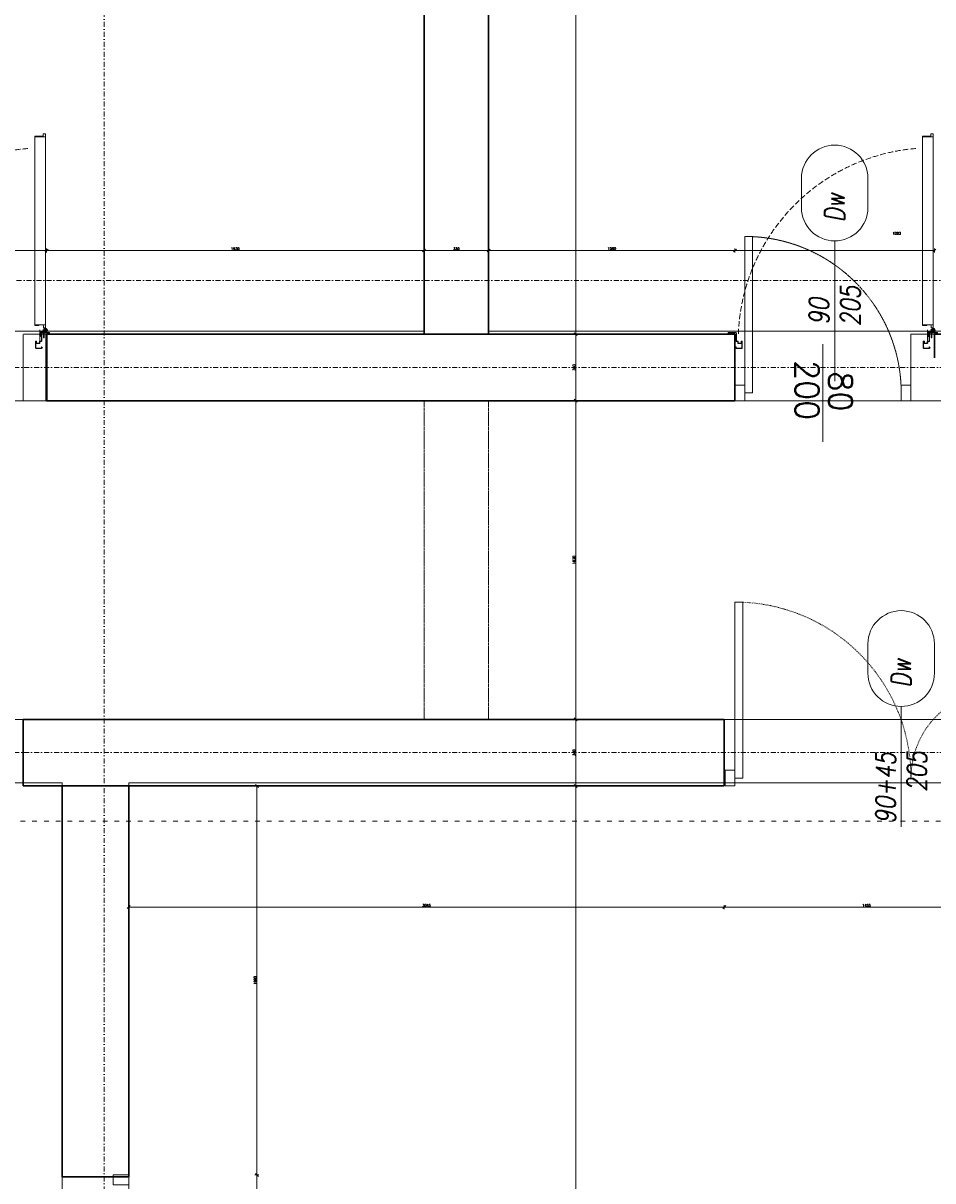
# Model space of a CAD drawing. Header units: millimetres. Extents: x -1893473 to 942156, y -568027 to 942944.
# Tile 131 of 256: x 142167 to 146819, y -503224 to -497303. Entities that reach past the tile are written whole.
import ezdxf
from ezdxf.enums import TextEntityAlignment as Align

# ---------------------------------------------------------------- set-up
doc = ezdxf.new("R2010")
doc.units = ezdxf.units.MM
doc.header["$LTSCALE"] = 0.2
for name, pattern in [('ACAD_ISO03W100', [30, 12, -18]), ('CENTER', [0.6, 0.375, -0.075, 0.075, -0.075]), ('DASHDOT', [25.4, 12.7, -6.35, 0, -6.35]), ('HIDDEN', [9.525, 6.35, -3.175]), ('Hidden Line', [391.222223, 282.222223, -109]), ('HIDDEN2', [4.7625, 3.175, -1.5875])]:
    doc.linetypes.add(name, pattern=pattern)
doc.layers.get('0').update_dxf_attribs({"lineweight": 0})
for name, color, linetype, lineweight in [('!! 0_ Istn-sciany', 7, 'Continuous', 30), ('!! 0_ Istn-widok', 1, 'Continuous', 15), ('!! 0_Istn-drzwi', 1, 'Continuous', 13), ('!! 0_Opis_pom', 9, 'Continuous', 13), ('!! 0_Osie', 1, 'DASHDOT', 13), ('!! 1_OPIS POM NOWE', 140, 'Continuous', 5), ('!! 1_PROJ Sciany', 2, 'Continuous', 40), ('!! 2_Drzwi - nowe remont', 33, 'Continuous', 9), ('!! 2_drzwi opis', 151, 'Continuous', 9), ('!! wymiary osi', 250, 'Continuous', 9), ('P-Opis nadproża', 150, 'Continuous', 9), ('P-Osie', 1, 'DASHDOT', 18)]:
    doc.layers.add(name, color=color, linetype=linetype, lineweight=lineweight)
doc.layers.add('!! 1_Wyburzenia', color=7, linetype='ACAD_ISO03W100', lineweight=13, true_color=0xff0505)
doc.layers.add('!! 2_WYBURZENIA DO REMONTU', color=7, linetype='Continuous', lineweight=0, true_color=0x4d4d4d, plot=False)
doc.layers.add('Powierzchnia', color=140, linetype='Continuous', lineweight=5, plot=False)
doc.styles.add('50', font='ROMANS.shx', dxfattribs={"width": 0.8, "height": 10})
doc.styles.add('ARCHETYP', font='romans.shx', dxfattribs={"height": 15})
doc.styles.add('ARIAL', font='tahoma.ttf')
doc.styles.add('TXT', font='simplex.shx')
doc.dimstyles.new('DIM50', dxfattribs={"dimscale": 5, "dimtxt": 2.5, "dimasz": 1.5, "dimexe": 0, "dimexo": 0, "dimgap": 0.5, "dimtad": 1, "dimdec": 4, "dimrnd": 0.5, "dimdsep": 46, "dimtxsty": 'TXT', "dimblk1": 'TICK1', "dimblk2": 'TICK1', "dimsah": 1, "dimcen": 0, "dimse1": 1, "dimse2": 1, "dimclrd": 1, "dimclre": 7, "dimclrt": 9, "dimadec": 0, "dimazin": 0, "dimtfac": 1, "dimtdec": 4, "dimtmove": 2, "dimatfit": 3, "dimldrblk": 'TICK1', "dimfxl": 1, "dimtolj": 1, "dimarcsym": 0})

# ---------------------------------------------------------------- blocks, each defined once
blk = doc.blocks.new('BLOK OSI')
at = {"layer": 'P-Osie'}
for points in [[(49566.21, -200103.3), (49566.21, -197259.33)], [(48625.51, -198090.09), (53810.61, -198090.09)], [(48624.31, -198134.59), (52188.53, -198134.59)], [(48624.31, -198331.59), (52453.68, -198331.59)]]:
    blk.add_lwpolyline(points, dxfattribs=at)
blk = doc.blocks.new('zaw-dr-90-p')
at = {"color": 2, "linetype": 'CENTER', "ltscale": 0.2}
for p, q in [((12, 0), (-12, 0)), ((0, 12), (0, -12)), ((24.5, 24), (31, 24)), ((24.5, 19), (31, 19))]:
    blk.add_line(p, q, dxfattribs=at)
at = {"ltscale": 0.2}
for p, q in [((10, 12), (6.5, 12)), ((10, 0), (10, 6.5))]:
    blk.add_line(p, q, dxfattribs=at)
blk.add_lwpolyline([(0, 6.5), (23.5, 6.5, 0.414214), (28, 11), (28, 31), (24.5, 31), (24.5, 11, -0.414214), (23.5, 10), (0, 10, 4.561698), (7.6, 6.5), (4.9, 4.2)], format="xyb", dxfattribs=at)
blk.add_lwpolyline([(-0.2, -0.2), (-2.5, -0.2), (-2.5, 0.2), (-0.2, 0.2), (-0.2, 2.5), (0.2, 2.5), (0.2, 0.2), (2.8, 0.2), (2.8, -0.2), (0.2, -0.2), (0.2, -2.8), (-0.2, -2.8)], close=True)
blk.add_lwpolyline([(10, 10), (10, 39), (6.5, 39), (6.5, 10)], dxfattribs=at)
blk.add_circle((0, 0), 6.5, dxfattribs=at)
blk = doc.blocks.new('drzwi 90- sc 12')
for p, q in [((-13620.32, 20410.16), (-13620.32, 20313.77)), ((-13614.92, 20409.86), (-13620.32, 20409.86)), ((-13616.12, 20410.26), (-13620.22, 20410.26)), ((-13616.12, 20410.26), (-13620, 20410.26)), ((-13618.17, 20410.26), (-13616.22, 20410.26)), ((-13618.17, 20410.26), (-13616.22, 20410.26)), ((-13616.12, 20410.26), (-13616.12, 20411.46)), ((-13616.12, 20411.46), (-13615.02, 20411.46)), ((-13614.92, 20411.36), (-13614.92, 20313.77)), ((-13620.32, 20313.47), (-13620.32, 20317.97)), ((-13614.92, 20312.27), (-13614.92, 20317.97)), ((-13715.57, 20308.32), (-13715.57, 20308.56)), ((-13715.57, 20307.69), (-13715.57, 20308.56)), ((-13715.57, 20307.82), (-13715.57, 20308.56)), ((-13614.92, 20313.77), (-13620.32, 20313.77)), ((-13618.22, 20313.37), (-13620.22, 20313.37)), ((-13618.22, 20313.67), (-13618.22, 20313.37)), ((-13618.22, 20313.67), (-13616.42, 20313.67)), ((-13617.77, 20311.12), (-13617.77, 20305.72)), ((-13617.77, 20311.12), (-13617.77, 20305.72)), ((-13616.17, 20309.92), (-13617.37, 20309.92)), ((-13616.17, 20309.92), (-13616.17, 20311.02)), ((-13615.92, 20313.17), (-13615.92, 20312.17)), ((-13615.92, 20312.17), (-13615.02, 20312.17)), ((-13715.57, 20307.72), (-13715.37, 20307.72)), ((-13715.77, 20301.96), (-13716.27, 20301.96)), ((-13616.77, 20301.96), (-13616.27, 20301.96))]:
    blk.add_line(p, q)
for points in [[(-13665.27, 20284.96), (-13665.27, 20325.83)], [(-13615.57, 20309.64), (-13615.32, 20309.64), (-13615.32, 20309.82), (-13616.32, 20309.82), (-13616.32, 20309.64), (-13615.92, 20309.64)]]:
    blk.add_lwpolyline(points)
at = {"lineweight": 30}
for points in [[(-13716.27, 20308.92), (-13721.27, 20308.92)], [(-13716.27, 20308.92), (-13716.27, 20296.92)], [(-13614.27, 20308.92), (-13609.27, 20308.92)], [(-13614.27, 20308.92), (-13614.27, 20296.92)]]:
    blk.add_lwpolyline(points, dxfattribs=at)
at = {"ltscale": 0.2}
for points in [[(-13715.57, 20307.51), (-13715.57, 20309.48, 0.414214), (-13715.91, 20309.82), (-13719.43, 20309.82, 0.414214), (-13719.77, 20309.48), (-13719.77, 20308.92), (-13719.59, 20308.92), (-13719.59, 20309.48, -0.414214), (-13719.43, 20309.64), (-13716.97, 20309.64)], [(-13716.97, 20309.64), (-13715.91, 20309.64, -0.414214), (-13715.75, 20309.48), (-13715.75, 20307.51)], [(-13615.92, 20309.64), (-13616.63, 20309.64, 0.414214), (-13616.79, 20309.48), (-13616.79, 20305.58, -0.414214), (-13617.13, 20305.24), (-13617.58, 20305.24, 0.414214), (-13617.74, 20305.08), (-13617.74, 20304.48, -0.414214), (-13618.08, 20304.14), (-13619.26, 20304.14, -0.414214), (-13619.6, 20304.48), (-13619.6, 20305.15, 1), (-13619.79, 20305.15), (-13619.79, 20301.96, 0.414214), (-13619.63, 20301.8), (-13617.11, 20301.8, 0.414214), (-13616.95, 20301.96), (-13616.95, 20302.52), (-13616.77, 20302.52), (-13616.77, 20301.96, -0.414214), (-13617.11, 20301.62), (-13619.63, 20301.62, -0.414214), (-13619.97, 20301.96), (-13619.97, 20305.15, -1), (-13619.42, 20305.15), (-13619.42, 20304.48, 0.414214), (-13619.26, 20304.32), (-13618.08, 20304.32, 0.414214), (-13617.92, 20304.48), (-13617.92, 20305.08, -0.414214), (-13617.58, 20305.42), (-13617.13, 20305.42, 0.414214), (-13616.97, 20305.58), (-13616.97, 20309.48, -0.414214), (-13616.63, 20309.82), (-13613.11, 20309.82, -0.414214), (-13612.77, 20309.48), (-13612.77, 20308.92), (-13612.95, 20308.92), (-13612.95, 20309.48, 0.414214), (-13613.11, 20309.64), (-13615.57, 20309.64)], [(-13715.75, 20307.76), (-13715.75, 20305.58, 0.414214), (-13715.41, 20305.24), (-13714.96, 20305.24, -0.414214), (-13714.8, 20305.08), (-13714.8, 20304.48, 0.414214), (-13714.46, 20304.14), (-13713.28, 20304.14, 0.414214), (-13712.94, 20304.48), (-13712.94, 20305.15, -1), (-13712.75, 20305.15), (-13712.75, 20301.96, -0.414214), (-13712.91, 20301.8), (-13715.43, 20301.8, -0.414214), (-13715.59, 20301.96), (-13715.59, 20302.52), (-13715.77, 20302.52), (-13715.77, 20301.96, 0.414214), (-13715.43, 20301.62), (-13712.91, 20301.62, 0.414214), (-13712.57, 20301.96), (-13712.57, 20305.15, 1), (-13713.12, 20305.15), (-13713.12, 20304.48, -0.414214), (-13713.28, 20304.32), (-13714.46, 20304.32, -0.414214), (-13714.62, 20304.48), (-13714.62, 20305.08, 0.414214), (-13714.96, 20305.42), (-13715.41, 20305.42, -0.414214), (-13715.57, 20305.58), (-13715.57, 20307.64)]]:
    blk.add_lwpolyline(points, format="xyb", dxfattribs=at)
blk.add_lwpolyline([(-13616.79, 20308.82), (-13616.97, 20308.82), (-13616.97, 20307.42), (-13616.79, 20307.42)], close=True)
for centre, radius, start, end in [((-13620.22, 20410.16), 0.1, 90, 180), ((-13615.02, 20411.36), 0.1, 0, 90), ((-13620.22, 20313.47), 0.1, 180, 270), ((-13616.42, 20313.17), 0.5, 0, 90), ((-13616.27, 20311.02), 0.1, 0, 90), ((-13615.02, 20312.27), 0.1, 270, 0)]:
    blk.add_arc(centre, radius, start, end)
at = {"linetype": 'Hidden Line', "lineweight": 9, "ltscale": 0.05}
blk.add_arc((-13615.5, 20305.14), 99.12, 94.80054, 177.69442, dxfattribs=at)
at = {"xscale": 0.09999999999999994, "yscale": 0.09999999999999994, "zscale": 0.09999999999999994, "rotation": 180.0000000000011}
blk.add_blockref('zaw-dr-90-p', (-13614.92, 20310.92), dxfattribs=at)
blk = doc.blocks.new('1_ok-opis')
blk.add_line((0, 111.61), (0, 50))
for points in [[(-17, 128.61), (-17, 143.61)], [(17, 128.61), (17, 143.61)]]:
    blk.add_lwpolyline(points)
for centre, start, end in [((0, 143.61), 0, 180), ((0, 128.61), 180, 0)]:
    blk.add_arc(centre, 17, start, end)
at = {"style": 'ARCHETYP'}
for tag, height, rotation, p in [('NR', 12, 90, (0, 136.9)), ('NR', 12, 270, (0, 136.9)), ('SZEROKOŚĆ', 10, 90, (-8, 78.29)), ('WYSOKOŚĆ', 10, 270, (-8, 78.29)), ('WYSOKOŚĆ', 10, 90, (8, 78.29)), ('SZEROKOŚĆ', 10, 270, (8, 78.29))]:
    blk.add_attdef(tag, text='', height=height, rotation=rotation, dxfattribs=at).set_placement(p, align=Align.MIDDLE)
blk = doc.blocks.new('TICK1')
at = {"color": 2}
blk.add_line((-1, -1), (1, 1), dxfattribs=at)
at = {"color": 0}
for p, q in [((0, 0), (-1, 0)), ((0, -1.4), (0, 1.4))]:
    blk.add_line(p, q, dxfattribs=at)
blk = doc.blocks.new('*D1355')
at = {"layer": '!! wymiary osi', "color": 1, "lineweight": -2, "transparency": 16777216}
blk.add_line((273225.6, -499371.2), (273225.6, -504786.2), dxfattribs=at)
at = {"layer": 'DEFPOINTS', "color": 0, "transparency": 16777216}
for p in [(272779.7, -499363.7), (272779.7, -504793.7), (273225.6, -504793.7)]:
    blk.add_point(p, dxfattribs=at)
at = {"layer": '!! wymiary osi', "color": 1, "lineweight": -2, "transparency": 16777216, "xscale": 7.5, "yscale": 7.5, "zscale": 7.5}
for p, rotation in [((273225.6, -499363.7), 90), ((273225.6, -504793.7), 270)]:
    blk.add_blockref('TICK1', p, dxfattribs=dict(at, rotation=rotation))
at = {"layer": '!! wymiary osi', "color": 9, "transparency": 16777216, "insert": (273216.8, -502078.7), "char_height": 12.5, "attachment_point": 5, "rotation": 90, "style": 'TXT'}
blk.add_mtext('\\A1;5430', dxfattribs=at)
blk = doc.blocks.new('*D1356')
at = {"layer": '!! wymiary osi', "color": 1, "lineweight": -2, "transparency": 16777216}
blk.add_line((273225.6, -504801.2), (273225.6, -505126.2), dxfattribs=at)
at = {"layer": 'DEFPOINTS', "color": 0, "transparency": 16777216}
for p in [(272779.7, -504793.7), (272779.7, -505133.7), (273225.6, -505133.7)]:
    blk.add_point(p, dxfattribs=at)
at = {"layer": '!! wymiary osi', "color": 1, "lineweight": -2, "transparency": 16777216, "xscale": 7.5, "yscale": 7.5, "zscale": 7.5}
for p, rotation in [((273225.6, -504793.7), 90), ((273225.6, -505133.7), 270)]:
    blk.add_blockref('TICK1', p, dxfattribs=dict(at, rotation=rotation))
at = {"layer": '!! wymiary osi', "color": 9, "transparency": 16777216, "insert": (273216.8, -504963.7), "char_height": 12.5, "attachment_point": 5, "rotation": 90, "style": 'TXT'}
blk.add_mtext('\\A1;340', dxfattribs=at)
blk = doc.blocks.new('*D1357')
at = {"layer": '!! wymiary osi', "color": 1, "lineweight": -2, "transparency": 16777216}
blk.add_line((273225.6, -505141.2), (273225.6, -506756.2), dxfattribs=at)
at = {"layer": 'DEFPOINTS', "color": 0, "transparency": 16777216}
for p in [(272779.7, -505133.7), (272779.7, -506763.7), (273225.6, -506763.7)]:
    blk.add_point(p, dxfattribs=at)
at = {"layer": '!! wymiary osi', "color": 1, "lineweight": -2, "transparency": 16777216, "xscale": 7.5, "yscale": 7.5, "zscale": 7.5}
for p, rotation in [((273225.6, -505133.7), 90), ((273225.6, -506763.7), 270)]:
    blk.add_blockref('TICK1', p, dxfattribs=dict(at, rotation=rotation))
at = {"layer": '!! wymiary osi', "color": 9, "transparency": 16777216, "insert": (273216.8, -505948.7), "char_height": 12.5, "attachment_point": 5, "rotation": 90, "style": 'TXT'}
blk.add_mtext('\\A1;1630', dxfattribs=at)
blk = doc.blocks.new('*D1358')
at = {"layer": '!! wymiary osi', "color": 1, "lineweight": -2, "transparency": 16777216}
blk.add_line((273225.6, -506771.2), (273225.6, -507096.2), dxfattribs=at)
at = {"layer": 'DEFPOINTS', "color": 0, "transparency": 16777216}
for p in [(272779.7, -506763.7), (272779.7, -507103.7), (273225.6, -507103.7)]:
    blk.add_point(p, dxfattribs=at)
at = {"layer": '!! wymiary osi', "color": 1, "lineweight": -2, "transparency": 16777216, "xscale": 7.5, "yscale": 7.5, "zscale": 7.5}
for p, rotation in [((273225.6, -506763.7), 90), ((273225.6, -507103.7), 270)]:
    blk.add_blockref('TICK1', p, dxfattribs=dict(at, rotation=rotation))
at = {"layer": '!! wymiary osi', "color": 9, "transparency": 16777216, "insert": (273216.8, -506933.7), "char_height": 12.5, "attachment_point": 5, "rotation": 90, "style": 'TXT'}
blk.add_mtext('\\A1;340', dxfattribs=at)
blk = doc.blocks.new('*D1359')
at = {"layer": '!! wymiary osi', "color": 1, "lineweight": -2, "transparency": 16777216}
blk.add_line((273225.6, -507111.2), (273225.6, -518746.2), dxfattribs=at)
at = {"layer": 'DEFPOINTS', "color": 0, "transparency": 16777216}
for p in [(272779.7, -507103.7), (273225.6, -518753.7), (273479.7, -518753.7)]:
    blk.add_point(p, dxfattribs=at)
at = {"layer": '!! wymiary osi', "color": 1, "lineweight": -2, "transparency": 16777216, "xscale": 7.5, "yscale": 7.5, "zscale": 7.5}
for p, rotation in [((273225.6, -507103.7), 90), ((273225.6, -518753.7), 270)]:
    blk.add_blockref('TICK1', p, dxfattribs=dict(at, rotation=rotation))
at = {"layer": '!! wymiary osi', "color": 9, "transparency": 16777216, "insert": (273216.8, -512928.7), "char_height": 12.5, "attachment_point": 5, "rotation": 90, "style": 'TXT'}
blk.add_mtext('\\A1;11650', dxfattribs=at)
blk = doc.blocks.new('*D1360')
at = {"layer": '!! wymiary osi', "color": 1, "lineweight": -2, "transparency": 16777216}
blk.add_line((270947.2, -507723.6), (273977.2, -507723.6), dxfattribs=at)
at = {"layer": 'DEFPOINTS', "color": 0, "transparency": 16777216}
for p in [(270939.7, -507103.7), (273984.7, -507103.7), (273984.7, -507723.6)]:
    blk.add_point(p, dxfattribs=at)
at = {"layer": '!! wymiary osi', "color": 1, "lineweight": -2, "transparency": 16777216, "xscale": 7.5, "yscale": 7.5, "zscale": 7.5, "rotation": 180}
blk.add_blockref('TICK1', (270939.7, -507723.6), dxfattribs=at)
at = {"layer": '!! wymiary osi', "color": 1, "lineweight": -2, "transparency": 16777216, "xscale": 7.5, "yscale": 7.5, "zscale": 7.5}
blk.add_blockref('TICK1', (273984.7, -507723.6), dxfattribs=at)
at = {"layer": '!! wymiary osi', "color": 9, "transparency": 16777216, "insert": (272462.2, -507714.9), "char_height": 12.5, "attachment_point": 5, "style": 'TXT'}
blk.add_mtext('\\A1;3045', dxfattribs=at)
blk = doc.blocks.new('*D1361')
at = {"layer": '!! wymiary osi', "color": 1, "lineweight": -2, "transparency": 16777216}
blk.add_line((273992.2, -507723.6), (275432.2, -507723.6), dxfattribs=at)
at = {"layer": 'DEFPOINTS', "color": 0, "transparency": 16777216}
for p in [(273984.7, -507103.7), (275439.7, -507103.7), (275439.7, -507723.6)]:
    blk.add_point(p, dxfattribs=at)
at = {"layer": '!! wymiary osi', "color": 1, "lineweight": -2, "transparency": 16777216, "xscale": 7.5, "yscale": 7.5, "zscale": 7.5, "rotation": 180}
blk.add_blockref('TICK1', (273984.7, -507723.6), dxfattribs=at)
at = {"layer": '!! wymiary osi', "color": 1, "lineweight": -2, "transparency": 16777216, "xscale": 7.5, "yscale": 7.5, "zscale": 7.5}
blk.add_blockref('TICK1', (275439.7, -507723.6), dxfattribs=at)
at = {"layer": '!! wymiary osi', "color": 9, "transparency": 16777216, "insert": (274712.2, -507714.9), "char_height": 12.5, "attachment_point": 5, "style": 'TXT'}
blk.add_mtext('\\A1;1455', dxfattribs=at)
blk = doc.blocks.new('*D1365')
at = {"layer": '!! wymiary osi', "color": 1, "lineweight": -2, "transparency": 16777216}
blk.add_line((271595, -507111.2), (271595, -509086.2), dxfattribs=at)
at = {"layer": 'DEFPOINTS', "color": 0, "transparency": 16777216}
for p in [(270939.7, -507103.7), (270939.7, -509093.7), (271595, -509093.7)]:
    blk.add_point(p, dxfattribs=at)
at = {"layer": '!! wymiary osi', "color": 1, "lineweight": -2, "transparency": 16777216, "xscale": 7.5, "yscale": 7.5, "zscale": 7.5}
for p, rotation in [((271595, -507103.7), 90), ((271595, -509093.7), 270)]:
    blk.add_blockref('TICK1', p, dxfattribs=dict(at, rotation=rotation))
at = {"layer": '!! wymiary osi', "color": 9, "transparency": 16777216, "insert": (271586.3, -508098.7), "char_height": 12.5, "attachment_point": 5, "rotation": 90, "style": 'TXT'}
blk.add_mtext('\\A1;1990', dxfattribs=at)
blk = doc.blocks.new('*D1366')
at = {"layer": '!! wymiary osi', "color": 1, "lineweight": -2, "transparency": 16777216}
blk.add_line((271595, -509101.2), (271595, -509986.2), dxfattribs=at)
at = {"layer": 'DEFPOINTS', "color": 0, "transparency": 16777216}
for p in [(270939.7, -509093.7), (270939.7, -509993.7), (271595, -509993.7)]:
    blk.add_point(p, dxfattribs=at)
at = {"layer": '!! wymiary osi', "color": 1, "lineweight": -2, "transparency": 16777216, "xscale": 7.5, "yscale": 7.5, "zscale": 7.5}
for p, rotation in [((271595, -509093.7), 90), ((271595, -509993.7), 270)]:
    blk.add_blockref('TICK1', p, dxfattribs=dict(at, rotation=rotation))
at = {"layer": '!! wymiary osi', "color": 9, "transparency": 16777216, "insert": (271586.3, -509543.7), "char_height": 12.5, "attachment_point": 5, "rotation": 90, "style": 'TXT'}
blk.add_mtext('\\A1;900', dxfattribs=at)
blk = doc.blocks.new('*D1415')
at = {"layer": '!! wymiary osi', "color": 1, "lineweight": -2, "transparency": 16777216}
blk.add_line((275052.2, -504365.6), (274047.2, -504365.6), dxfattribs=at)
at = {"layer": 'DEFPOINTS', "color": 0, "transparency": 16777216}
for p in [(274039.7, -504365.6), (274039.7, -504793.7), (275059.7, -504793.7)]:
    blk.add_point(p, dxfattribs=at)
at = {"layer": '!! wymiary osi', "color": 1, "lineweight": -2, "transparency": 16777216, "xscale": 7.5, "yscale": 7.5, "zscale": 7.5, "rotation": 180}
blk.add_blockref('TICK1', (274039.7, -504365.6), dxfattribs=at)
at = {"layer": '!! wymiary osi', "color": 1, "lineweight": -2, "transparency": 16777216, "xscale": 7.5, "yscale": 7.5, "zscale": 7.5}
blk.add_blockref('TICK1', (275059.7, -504365.6), dxfattribs=at)
at = {"layer": '!! wymiary osi', "color": 9, "transparency": 16777216, "insert": (274866, -504278.1), "char_height": 12.5, "attachment_point": 5, "style": 'TXT'}
blk.add_mtext('\\A1;1020', dxfattribs=at)
blk = doc.blocks.new('*D1416')
at = {"layer": '!! wymiary osi', "color": 1, "lineweight": -2, "transparency": 16777216}
blk.add_line((274032.2, -504365.6), (272787.2, -504365.6), dxfattribs=at)
at = {"layer": 'DEFPOINTS', "color": 0, "transparency": 16777216}
for p in [(272779.7, -504365.6), (272779.7, -504793.7), (274039.7, -504793.7)]:
    blk.add_point(p, dxfattribs=at)
at = {"layer": '!! wymiary osi', "color": 1, "lineweight": -2, "transparency": 16777216, "xscale": 7.5, "yscale": 7.5, "zscale": 7.5, "rotation": 180}
blk.add_blockref('TICK1', (272779.7, -504365.6), dxfattribs=at)
at = {"layer": '!! wymiary osi', "color": 1, "lineweight": -2, "transparency": 16777216, "xscale": 7.5, "yscale": 7.5, "zscale": 7.5}
blk.add_blockref('TICK1', (274039.7, -504365.6), dxfattribs=at)
at = {"layer": '!! wymiary osi', "color": 9, "transparency": 16777216, "insert": (273409.7, -504356.8), "char_height": 12.5, "attachment_point": 5, "style": 'TXT'}
blk.add_mtext('\\A1;1260', dxfattribs=at)
blk = doc.blocks.new('*D1417')
at = {"layer": '!! wymiary osi', "color": 1, "lineweight": -2, "transparency": 16777216}
blk.add_line((272772.2, -504365.6), (272457.2, -504365.6), dxfattribs=at)
at = {"layer": 'DEFPOINTS', "color": 0, "transparency": 16777216}
for p in [(272449.7, -504365.6), (272449.7, -504793.7), (272779.7, -504793.7)]:
    blk.add_point(p, dxfattribs=at)
at = {"layer": '!! wymiary osi', "color": 1, "lineweight": -2, "transparency": 16777216, "xscale": 7.5, "yscale": 7.5, "zscale": 7.5, "rotation": 180}
blk.add_blockref('TICK1', (272449.7, -504365.6), dxfattribs=at)
at = {"layer": '!! wymiary osi', "color": 1, "lineweight": -2, "transparency": 16777216, "xscale": 7.5, "yscale": 7.5, "zscale": 7.5}
blk.add_blockref('TICK1', (272779.7, -504365.6), dxfattribs=at)
at = {"layer": '!! wymiary osi', "color": 9, "transparency": 16777216, "insert": (272614.7, -504356.8), "char_height": 12.5, "attachment_point": 5, "style": 'TXT'}
blk.add_mtext('\\A1;330', dxfattribs=at)
blk = doc.blocks.new('*D1418')
at = {"layer": '!! wymiary osi', "color": 1, "lineweight": -2, "transparency": 16777216}
blk.add_line((272442.2, -504365.6), (270527.2, -504365.6), dxfattribs=at)
at = {"layer": 'DEFPOINTS', "color": 0, "transparency": 16777216}
for p in [(270519.7, -504365.6), (270519.7, -504793.7), (272449.7, -504793.7)]:
    blk.add_point(p, dxfattribs=at)
at = {"layer": '!! wymiary osi', "color": 1, "lineweight": -2, "transparency": 16777216, "xscale": 7.5, "yscale": 7.5, "zscale": 7.5, "rotation": 180}
blk.add_blockref('TICK1', (270519.7, -504365.6), dxfattribs=at)
at = {"layer": '!! wymiary osi', "color": 1, "lineweight": -2, "transparency": 16777216, "xscale": 7.5, "yscale": 7.5, "zscale": 7.5}
blk.add_blockref('TICK1', (272449.7, -504365.6), dxfattribs=at)
at = {"layer": '!! wymiary osi', "color": 9, "transparency": 16777216, "insert": (271484.7, -504356.8), "char_height": 12.5, "attachment_point": 5, "style": 'TXT'}
blk.add_mtext('\\A1;1930', dxfattribs=at)
blk = doc.blocks.new('*D1419')
at = {"layer": '!! wymiary osi', "color": 1, "lineweight": -2, "transparency": 16777216}
blk.add_line((270512.2, -504365.6), (269507.2, -504365.6), dxfattribs=at)
at = {"layer": 'DEFPOINTS', "color": 0, "transparency": 16777216}
for p in [(269499.7, -504365.6), (269499.7, -504793.7), (270519.7, -504793.7)]:
    blk.add_point(p, dxfattribs=at)
at = {"layer": '!! wymiary osi', "color": 1, "lineweight": -2, "transparency": 16777216, "xscale": 7.5, "yscale": 7.5, "zscale": 7.5, "rotation": 180}
blk.add_blockref('TICK1', (269499.7, -504365.6), dxfattribs=at)
at = {"layer": '!! wymiary osi', "color": 1, "lineweight": -2, "transparency": 16777216, "xscale": 7.5, "yscale": 7.5, "zscale": 7.5}
blk.add_blockref('TICK1', (270519.7, -504365.6), dxfattribs=at)
at = {"layer": '!! wymiary osi', "color": 9, "transparency": 16777216, "insert": (270314.8, -504278.1), "char_height": 12.5, "attachment_point": 5, "style": 'TXT'}
blk.add_mtext('\\A1;1020', dxfattribs=at)
blk = doc.blocks.new('oznaczenie przekroi')
at = {"layer": '!! 1_Wyburzenia'}
blk.add_lwpolyline([(84721.06, -198393.4), (84958.93, -198393.4), (84958.93, -198305.1), (90995.48, -198305.1)], dxfattribs=at)
blk = doc.blocks.new('A$C2EB40A8D')
at = {"layer": '!! 0_ Istn-sciany'}
for p, q in [((-17916.12989, -6462.48603), (-21501.12989, -6462.48603)), ((-21501.12989, -6462.48603), (-21501.12989, -6802.48603)), ((-17916.12989, -6802.48603), (-21501.12989, -6802.48603)), ((-21301.12989, -6802.48603), (-21301.12989, -8802.48603)), ((-20961.12989, -6802.48603), (-20961.12989, -8802.48603)), ((-20961.12989, -8802.48603), (-21301.12989, -8802.48603))]:
    blk.add_line(p, q, dxfattribs=at)
for points in [[(-19451.12989, -4492.48603), (-19451.12989, 937.51397)], [(-19121.12989, -4492.48603), (-19121.12989, 937.51397)], [(-17861.12989, -4492.48603), (-21381.12989, -4492.48603)], [(-17861.12989, -4832.48603), (-17861.12989, -4492.48603)], [(-17861.12989, -4832.48603), (-21381.12989, -4832.48603)], [(-17916.12989, -6802.48603), (-17916.12989, -6462.48603)]]:
    blk.add_lwpolyline(points, dxfattribs=at)
at = {"layer": '!! 0_ Istn-widok', "linetype": 'HIDDEN', "ltscale": 3}
for points in [[(-19451.12989, -6462.48603), (-19451.12989, -4832.48603)], [(-19121.12989, -6462.48603), (-19121.12989, -4832.48603)]]:
    blk.add_lwpolyline(points, dxfattribs=at)
at = {"layer": '!! 0_Istn-drzwi'}
blk.add_lwpolyline([(-17011.12989, -7012.48603), (-17011.12989, -6512.48603)], dxfattribs=at)
blk.add_lwpolyline([(-20961.12989, -8842.48603), (-20961.12989, -8792.48603), (-21041.12989, -8792.48603), (-21041.12989, -8842.48603)], close=True, dxfattribs=at)
at = {"layer": '!! 1_PROJ Sciany'}
blk.add_lwpolyline([(-21381.12989, -4492.48604), (-21381.12989, -4832.48604)], dxfattribs=at)
at = {"layer": '!! 2_Drzwi - nowe remont'}
for points in [[(-17821.12989, -5862.48603), (-17821.12989, -6762.48603), (-17861.12989, -6762.48603), (-17861.12989, -5862.48603)], [(-17861.12989, -6802.48603), (-17911.12989, -6802.48603), (-17911.12989, -6722.48603), (-17861.12989, -6722.48603)]]:
    blk.add_lwpolyline(points, close=True, dxfattribs=at)
at = {"layer": '!! 2_Drzwi - nowe remont', "linetype": 'ACAD_ISO03W100'}
for centre, radius, start, end in [((-17861.12989, -6762.48603), 900, 0.000000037, 90.000000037), ((-16511.12989, -6762.48603), 450, 89.99999987, 180.000000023)]:
    blk.add_arc(centre, radius, start, end, dxfattribs=at)
at = {"layer": '!! 2_WYBURZENIA DO REMONTU', "linetype": 'HIDDEN2', "ltscale": 3}
for p, q in [((-21521.12989, -4832.48603), (-21381.12989, -4832.48604)), ((-16981.12989, -4832.48603), (-16881.12989, -4832.48603))]:
    blk.add_line(p, q, dxfattribs=at)
for points in [[(-17771.12989, -3992.48603), (-17771.12989, -4792.48603), (-17811.12989, -4792.48603), (-17811.12989, -3992.48603)], [(-17811.12989, -4832.48603), (-17861.12989, -4832.48603), (-17861.12989, -4752.48603), (-17811.12989, -4752.48603)], [(-17011.12989, -4832.48603), (-16961.12989, -4832.48603), (-16961.12989, -4752.48603), (-17011.12989, -4752.48603)]]:
    blk.add_lwpolyline(points, close=True, dxfattribs=at)
for points in [[(-21381.12989, -4492.48603), (-21501.12989, -4492.48603)], [(-21501.12989, -4832.48603), (-21501.12989, -4492.48603)], [(-16961.12989, -4832.48603), (-16961.12989, -4492.48603)], [(-16961.12989, -4492.48603), (-16841.12989, -4492.48603)], [(-17411.12989, -5042.48603), (-17411.12989, -4542.48603)]]:
    blk.add_lwpolyline(points, dxfattribs=at)
at = {"layer": '!! 2_WYBURZENIA DO REMONTU'}
for points in [[(-16850.17881, -4492.48603), (-16961.12989, -4492.48603)], [(-16961.12989, -4832.48603), (-16961.12989, -4492.48603)], [(-16870.64481, -4832.48603), (-16961.12989, -4832.48603)]]:
    blk.add_lwpolyline(points, dxfattribs=at)
blk.add_lwpolyline([(-17011.12989, -4832.48603), (-16961.12989, -4832.48603), (-16961.12989, -4752.48603), (-17011.12989, -4752.48603)], close=True, dxfattribs=at)
at = {"layer": '!! 2_WYBURZENIA DO REMONTU', "linetype": 'HIDDEN2', "ltscale": 3}
blk.add_arc((-17811.12989, -4792.48603), 800, 0.000000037, 90.000000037, dxfattribs=at)
at = {"layer": 'Powierzchnia'}
for points in [[(-23791.12989, -4477.08775), (-19451.12989, -4477.08775), (-19451.12989, 952.91225), (-23791.12989, 952.91225)], [(-19121.12989, -4477.08775), (-15471.12989, -4477.08775), (-15471.12989, 952.91225), (-19121.12989, 952.91225)], [(-3311.12989, -6462.48603), (-22401.12989, -6462.48603), (-22401.12989, -4832.48603), (-3311.12989, -4832.48603)], [(-21301.12989, -10177.08775), (-24561.12989, -10177.08775), (-24561.12989, -6787.08775), (-21301.12989, -6787.08775)], [(-20961.12989, -6787.08775), (2858.87011, -6787.08775), (2858.87011, -18437.08775), (-20961.12989, -18437.08775)]]:
    blk.add_lwpolyline(points, close=True, dxfattribs=at)
at = {"layer": '!! 0_Osie', "xscale": 10, "yscale": 10, "zscale": 10}
blk.add_blockref('BLOK OSI', (-516748.24414, 1976683.397), dxfattribs=at)
at = {"layer": '!! 1_Wyburzenia', "xscale": 10, "yscale": 10, "zscale": 10}
blk.add_blockref('oznaczenie przekroi', (-877343.67123, 1976068.79528), dxfattribs=at)
at = {"layer": '!! 2_Drzwi - nowe remont', "xscale": 10, "yscale": 10, "zscale": 10}
for p in [(114761.56715, -207581.72944), (119301.56715, -207581.72943)]:
    blk.add_blockref('drzwi 90- sc 12', p, dxfattribs=at)
at = {"layer": '!! 2_drzwi opis'}
ref = blk.add_blockref('1_ok-opis', (-17351.12954, -5131.53042), dxfattribs=dict(at, xscale=-10, yscale=10, zscale=10, rotation=359.9999963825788))
ref.add_attrib('WYSOKOŚĆ', '90 ', dxfattribs={"layer": '0', "height": 100, "rotation": 89.999996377, "style": '50', "oblique": 10, "width": 0.8}).set_placement((-17431.12949, -4348.62189), align=Align.MIDDLE)
ref.add_attrib('SZEROKOŚĆ', '205', dxfattribs={"layer": '0', "height": 100, "rotation": 89.999996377, "style": '50', "oblique": 10, "width": 0.8}).set_placement((-17271.12949, -4348.6219), align=Align.MIDDLE)
ref.add_attrib('NR', 'Dw', dxfattribs={"layer": '0', "height": 100, "rotation": 89.999996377, "style": '50', "oblique": 10, "width": 0.8}).set_placement((-17351.12946, -3845.41798), align=Align.MIDDLE)
ref = blk.add_blockref('1_ok-opis', (-17011.12992, -7512.48603), dxfattribs=dict(at, xscale=-10, yscale=10, zscale=10, rotation=359.9999963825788))
ref.add_attrib('WYSOKOŚĆ', '90+45', dxfattribs={"layer": '0', "height": 100, "rotation": 89.999996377, "style": '50', "oblique": 10, "width": 0.8}).set_placement((-17091.12987, -6813.48717), align=Align.MIDDLE)
ref.add_attrib('SZEROKOŚĆ', '205', dxfattribs={"layer": '0', "height": 100, "rotation": 89.999996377, "style": '50', "oblique": 10, "width": 0.8}).set_placement((-16931.12987, -6729.57751), align=Align.MIDDLE)
ref.add_attrib('NR', 'Dw', dxfattribs={"layer": '0', "height": 100, "rotation": 89.999996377, "style": '50', "oblique": 10, "width": 0.8}).set_placement((-17011.12984, -6226.37359), align=Align.MIDDLE)
at = {"layer": '!! 0_Opis_pom', "ltscale": 0.7, "style": 'ARIAL'}
for tag, p in [('B1,21', (-891.77727, 31796.97458)), ('A1,16', (-13651.31084, 31587.95236)), ('B1/17', (-9701.43347, 31565.05244)), ('B1,19', (-5798.61305, 31587.22944)), ('1,23', (10805.41388, 31565.05244)), ('1,22', (4526.58954, 31507.65132)), ('A1,1', (-16866.13618, 31459.3792)), ('B1,18', (-7791.62894, 31330.08444)), ('B1,20', (-2961.4347, 31167.05787)), ('A1,6', (-19287.17717, 30923.71998)), ('B1,1', (14135.63445, 30913.92963)), ('B1,3', (17346.74696, 30023.81022)), ('B1,4', (29817.71501, 29157.67457)), ('A1,5', (-23454.5385, 28820.77901)), ('A1,2', (-17502.57721, 28602.57524)), ('B1,2D', (2616.16402, 28559.52261)), ('A1,15', (-13651.31084, 28261.46046)), ('B1,4', (29883.58177, 28158.35876)), ('B1,2B', (18801.54781, 27650.12382)), ('B1,2A', (13086.7373, 27376.04393)), ('A1,3', (-16846.27912, 25980.40356)), ('B1,8', (9089.53994, 25356.27639)), ('B1,6', (31915.87888, 23754.79829)), ('A1,4', (-24010.17576, 23559.17399)), ('B1,14', (-11621.32288, 23261.44183)), ('B1,13', (-3080.55208, 22924.09997)), ('B1,10', (3982.60923, 22874.21277)), ('B1,5', (29245.49088, 22896.69268)), ('B1,9', (5634.43488, 22623.92098)), ('B1,2C', (13327.26639, 22378.5328)), ('B1,7', (16398.41175, 22348.28836)), ('B1,11', (5553.20442, 20939.83877)), ('B1,12', (3693.27174, 20628.72148)), ('C1,3', (5969.08376, 16336.01084)), ('C1,2', (11955.93711, 11671.55655)), ('C1,1', (15659.17205, 11415.94196)), ('C1,4', (5140.00888, 9205.5831)), ('C1,5', (5680.4486, 6154.54995)), ('C1,10', (16327.05085, 6080.66085)), ('C1,9', (16526.57171, 3173.45283)), ('C1,6', (6367.37903, 2771.84181)), ('D0,18', (-1981.87701, -110.73158)), ('D0,7', (-13531.42299, -1159.67649)), ('C1,7', (7275.77161, -1303.00991)), ('D0,17', (2064.87671, -1345.69113)), ('D0,3', (-9324.21674, -1442.63631)), ('D0,6', (-17529.61851, -1957.37463)), ('D0,10', (-21369.4432, -2140.60378)), ('D,09', (-12990.08379, -2746.32902)), ('D0,2', (-5516.19514, -3101.87722)), ('D0,16', (2266.73061, -3284.15369)), ('D0,8', (-14357.79539, -3567.69719)), ('D0,5', (-10461.54478, -3629.26575)), ('D0,4', (-8396.53404, -4353.7937)), ('D0,15', (1974.41895, -5205.84774)), ('D0,1', (-5633.49598, -5662.48534)), ('D0,11', (-23334.09291, -6045.78706)), ('D0,12', (-22436.85763, -9302.9678)), ('D0,13', (-22436.85763, -11581.16526)), ('D0,14', (-13645.94445, -11884.57769))]:
    blk.add_attdef(tag, text='', height=119.68, dxfattribs=at).set_placement(p, align=Align.MIDDLE_CENTER)
at = {"layer": '!! 1_OPIS POM NOWE', "style": 'ARIAL'}
for tag, p in [('C1.7A', (7769.3756, 685.765)), ('C1.7C', (7655.80151, -2045.04756)), ('C1.8B', (10935.93068, -2107.41983)), ('C1.8A', (13897.39715, -2120.69016)), ('C1.7B', (8274.43201, -3270.18959)), ('E1.2', (16701.02923, -5331.07351)), ('E1.5E', (21974.23379, -5463.99012)), ('E1.5D', (24989.27391, -5785.36474)), ('E1.1', (8357.81567, -5851.01076)), ('E1.5C', (25222.53959, -6394.64172)), ('E1.5B', (27694.70831, -7009.86571)), ('E1.6', (5279.46063, -8141.28746)), ('E1.5A', (25547.9555, -8495.18994)), ('E1.5F', (22414.7084, -9822.66389)), ('E1.5G', (23977.19473, -9792.46695)), ('E1,4', (13935.69867, -10458.20073)), ('E1.5L', (28030.8296, -11267.7725)), ('E1.3', (5639.18862, -11994.01941)), ('E1.5H', (23988.49716, -12231.38049)), ('E1.5K', (27714.73934, -12977.98364)), ('E1.5I', (22290.68736, -13989.9049)), ('E1.5J', (27095.71534, -16088.17469))]:
    blk.add_attdef(tag, text='', height=119.68, dxfattribs=at).set_placement(p, align=Align.MIDDLE_CENTER)
at = {"layer": '!! 2_WYBURZENIA DO REMONTU', "linetype": 'HIDDEN2', "ltscale": 3, "style": 'ARCHETYP'}
for s, p in [('200', (-17552.60126, -4624.44527)), ('80', (-17381.12989, -4682.25795))]:
    blk.add_text(s, height=120, rotation=269.99999996, dxfattribs=at).set_placement(p)
at = {"layer": '!! wymiary osi'}
for base, p1, p2, picture, middle in [((-18675.19651, -4492.48603), (-19121.12989, 937.51397), (-19121.12989, -4492.48603), '*D1355', (-18683.94651, -1777.48603)), ((-18675.19651, -4832.48603), (-19121.12989, -4492.48603), (-19121.12989, -4832.48603), '*D1356', (-18683.94651, -4662.48603)), ((-18675.19651, -6462.48603), (-19121.12989, -4832.48603), (-19121.12989, -6462.48603), '*D1357', (-18683.94651, -5647.48603)), ((-18675.19651, -6802.48603), (-19121.12989, -6462.48603), (-19121.12989, -6802.48603), '*D1358', (-18683.94651, -6632.48603)), ((-20305.75103, -8792.48603), (-20961.12989, -6802.48603), (-20961.12989, -8792.48603), '*D1365', (-20314.50103, -7797.48603)), ((-18675.19651, -18452.48603), (-19121.12989, -6802.48603), (-18421.12989, -18452.48603), '*D1359', (-18683.94651, -12627.48603)), ((-20305.75103, -9692.48603), (-20961.12989, -8792.48603), (-20961.12989, -9692.48603), '*D1366', (-20314.50103, -9242.48603))]:
    dim = blk.add_linear_dim(base=base, p1=p1, p2=p2, angle=90, dimstyle='DIM50', dxfattribs=at)
    dim.commit()
    dim.dimension.update_dxf_attribs({"geometry": picture, "text_midpoint": middle, "insert": (-291900.79406, 500301.26018)})
for base, p1, p2, picture, middle in [((-22401.12989, -4064.32162), (-21381.12989, -4492.48603), (-22401.12989, -4492.48604), '*D1419', (-21585.97646, -3976.82162)), ((-17861.12989, -4064.32162), (-16841.12989, -4492.48603), (-17861.12989, -4492.48603), '*D1415', (-17034.82543, -3976.82162))]:
    dim = blk.add_linear_dim(base=base, p1=p1, p2=p2, dimstyle='DIM50', dxfattribs=at)
    dim.commit()
    dim.dimension.update_dxf_attribs({"geometry": picture, "text_midpoint": middle, "dimtype": 128, "insert": (-291900.79406, 500301.26018)})
for base, p1, p2, picture, middle in [((-21381.12989, -4064.32162), (-19451.12989, -4492.48603), (-21381.12989, -4492.48603), '*D1418', (-20416.12989, -4055.57162)), ((-19451.12989, -4064.32162), (-19121.12989, -4492.48603), (-19451.12989, -4492.48603), '*D1417', (-19286.12989, -4055.57162)), ((-19121.12989, -4064.32162), (-17861.12989, -4492.48603), (-19121.12989, -4492.48603), '*D1416', (-18491.12989, -4055.57162)), ((-17916.12989, -7422.38812), (-20961.12989, -6802.48603), (-17916.12989, -6802.48603), '*D1360', (-19438.62989, -7413.63812)), ((-16461.12989, -7422.38812), (-17916.12989, -6802.48603), (-16461.12989, -6802.48603), '*D1361', (-17188.62989, -7413.63812))]:
    dim = blk.add_linear_dim(base=base, p1=p1, p2=p2, dimstyle='DIM50', dxfattribs=at)
    dim.commit()
    dim.dimension.update_dxf_attribs({"geometry": picture, "text_midpoint": middle, "insert": (-291900.79406, 500301.26018)})

msp = doc.modelspace()

# ---------------------------------------------------------------- block references
at = {"layer": 'P-Opis nadproża', "color": 4}
msp.add_blockref('A$C2EB40A8D', (163667.94092, -494401.63474), dxfattribs=at)

doc.saveas('drawing.dxf')
